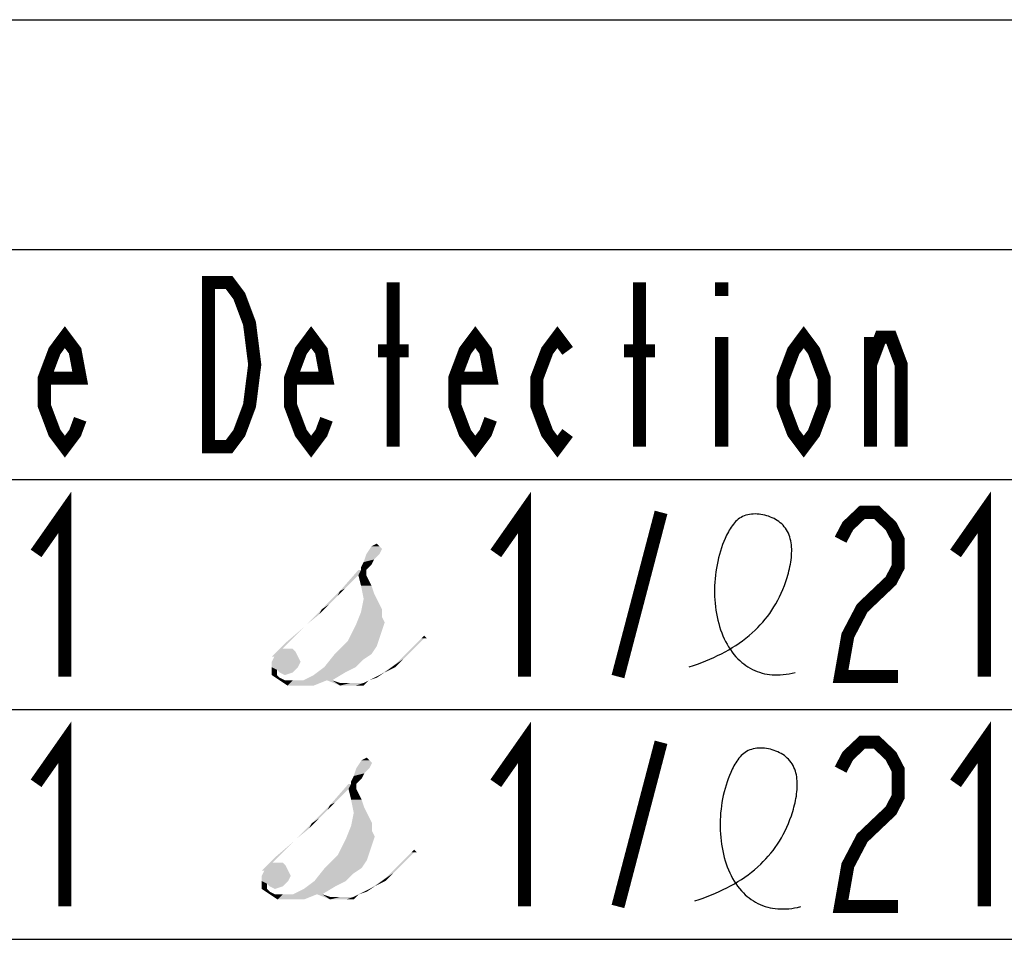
# Model space of a CAD drawing. Extents: x 31 to 410, y 32 to 287.
# Tile 40 of 41: x 362 to 377, y 273 to 287. Entities that reach past the tile are written whole.
import ezdxf

# ---------------------------------------------------------------- set-up
doc = ezdxf.new("R2010")
doc.units = 0
doc.header["$LTSCALE"] = 23.1
doc.layers.get('0').update_dxf_attribs({"linetype": 'CONTINUOUS'})
doc.layers.add('ALL_NOTE', color=7, linetype='CONTINUOUS')

msp = doc.modelspace()

# ---------------------------------------------------------------- linework, layer by layer
at = {"color": 2, "linetype": 'CONTINUOUS'}
for p, q in [((181.061, 286.993), (410.061, 286.993)), ((292.061, 283.493), (390.061, 283.493)), ((181.061, 279.993), (410.061, 279.993)), ((181.061, 276.493), (410.061, 276.493)), ((181.061, 272.993), (410.061, 272.993))]:
    msp.add_line(p, q, dxfattribs=at)
for points in [[(371.818, 277.14), (371.882, 277.162), (371.946, 277.184), (372.008, 277.208), (372.07, 277.232), (372.131, 277.258), (372.191, 277.284), (372.25, 277.312), (372.308, 277.341), (372.364, 277.37), (372.42, 277.402), (372.474, 277.434), (372.528, 277.468), (372.58, 277.503), (372.631, 277.539), (372.681, 277.577), (372.729, 277.616), (372.776, 277.657), (372.822, 277.7), (372.862, 277.739), (372.9, 277.779), (372.938, 277.821), (372.974, 277.865), (373.009, 277.909), (373.043, 277.955), (373.076, 278.003), (373.107, 278.052), (373.137, 278.102), (373.166, 278.154), (373.193, 278.208), (373.219, 278.263), (373.243, 278.32), (373.267, 278.378), (373.288, 278.438), (373.299, 278.47), (373.309, 278.503), (373.319, 278.535), (373.328, 278.569), (373.337, 278.602), (373.345, 278.635), (373.352, 278.669), (373.358, 278.703), (373.364, 278.736), (373.369, 278.77), (373.373, 278.803), (373.376, 278.836), (373.377, 278.869), (373.378, 278.902), (373.378, 278.934), (373.376, 278.966), (373.373, 278.998), (373.369, 279.029), (373.364, 279.059), (373.357, 279.089), (373.349, 279.118), (373.339, 279.146), (373.328, 279.174), (373.315, 279.2), (373.3, 279.226), (373.284, 279.25), (373.266, 279.274), (373.246, 279.296), (373.227, 279.316), (373.205, 279.334), (373.183, 279.352), (373.159, 279.368), (373.134, 279.383), (373.109, 279.398), (373.082, 279.41), (373.055, 279.422), (373.027, 279.433), (372.998, 279.442), (372.969, 279.45), (372.94, 279.456), (372.91, 279.461), (372.881, 279.465), (372.851, 279.467), (372.822, 279.468), (372.793, 279.467), (372.764, 279.464), (372.736, 279.461), (372.709, 279.455), (372.682, 279.448), (372.656, 279.439), (372.631, 279.428), (372.607, 279.416), (372.585, 279.402), (372.564, 279.387), (372.544, 279.37), (372.525, 279.352), (372.507, 279.332), (372.49, 279.312), (372.473, 279.29), (372.458, 279.268), (372.443, 279.244), (372.428, 279.22), (372.415, 279.195), (372.401, 279.17), (372.388, 279.144), (372.367, 279.097), (372.346, 279.05), (372.327, 279.001), (372.31, 278.951), (372.293, 278.901), (372.278, 278.85), (372.265, 278.799), (372.252, 278.747), (372.241, 278.694), (372.232, 278.642), (372.224, 278.588), (372.217, 278.535), (372.211, 278.481), (372.207, 278.428), (372.205, 278.374), (372.203, 278.32), (372.203, 278.267), (372.205, 278.214), (372.208, 278.16), (372.212, 278.108), (372.218, 278.055), (372.225, 278.003), (372.233, 277.952), (372.243, 277.901), (372.254, 277.851), (372.267, 277.802), (372.281, 277.753), (372.296, 277.706), (372.313, 277.659), (372.331, 277.614), (372.351, 277.569), (372.372, 277.526), (372.395, 277.484), (372.418, 277.443), (372.444, 277.404), (372.471, 277.366), (372.499, 277.33), (372.528, 277.295), (372.559, 277.262), (372.587, 277.235), (372.617, 277.209), (372.647, 277.185), (372.678, 277.162), (372.711, 277.14), (372.744, 277.121), (372.779, 277.102), (372.815, 277.086), (372.852, 277.071), (372.89, 277.058), (372.929, 277.046), (372.966, 277.037), (373.003, 277.03), (373.042, 277.025), (373.081, 277.021), (373.122, 277.018), (373.163, 277.018), (373.205, 277.019), (373.249, 277.022), (373.293, 277.027), (373.338, 277.034), (373.384, 277.043), (373.431, 277.053)], [(371.903, 273.577), (371.967, 273.599), (372.03, 273.621), (372.093, 273.645), (372.155, 273.669), (372.216, 273.695), (372.276, 273.721), (372.334, 273.749), (372.392, 273.777), (372.449, 273.807), (372.505, 273.838), (372.559, 273.871), (372.612, 273.905), (372.665, 273.94), (372.716, 273.976), (372.765, 274.014), (372.814, 274.053), (372.861, 274.094), (372.906, 274.136), (372.946, 274.176), (372.985, 274.216), (373.022, 274.258), (373.059, 274.302), (373.094, 274.346), (373.128, 274.392), (373.16, 274.44), (373.192, 274.489), (373.222, 274.539), (373.25, 274.591), (373.278, 274.645), (373.304, 274.7), (373.328, 274.757), (373.351, 274.815), (373.373, 274.875), (373.384, 274.907), (373.394, 274.94), (373.404, 274.972), (373.413, 275.005), (373.421, 275.039), (373.429, 275.072), (373.437, 275.106), (373.443, 275.139), (373.449, 275.173), (373.453, 275.206), (373.457, 275.24), (373.46, 275.273), (373.462, 275.306), (373.463, 275.339), (373.462, 275.371), (373.461, 275.403), (373.458, 275.435), (373.454, 275.466), (373.449, 275.496), (373.442, 275.526), (373.434, 275.555), (373.424, 275.583), (373.412, 275.61), (373.4, 275.637), (373.385, 275.663), (373.369, 275.687), (373.351, 275.711), (373.331, 275.733), (373.311, 275.753), (373.29, 275.771), (373.268, 275.789), (373.244, 275.805), (373.219, 275.82), (373.193, 275.834), (373.167, 275.847), (373.139, 275.859), (373.111, 275.869), (373.083, 275.878), (373.054, 275.886), (373.024, 275.893), (372.995, 275.898), (372.965, 275.902), (372.936, 275.904), (372.907, 275.904), (372.878, 275.904), (372.849, 275.901), (372.821, 275.897), (372.793, 275.892), (372.766, 275.884), (372.741, 275.876), (372.716, 275.865), (372.692, 275.852), (372.67, 275.839), (372.649, 275.823), (372.629, 275.807), (372.61, 275.789), (372.592, 275.769), (372.574, 275.749), (372.558, 275.727), (372.542, 275.704), (372.527, 275.681), (372.513, 275.657), (372.499, 275.632), (372.486, 275.607), (372.473, 275.581), (372.451, 275.534), (372.431, 275.486), (372.412, 275.438), (372.394, 275.388), (372.378, 275.338), (372.363, 275.287), (372.349, 275.236), (372.337, 275.184), (372.326, 275.131), (372.316, 275.078), (372.308, 275.025), (372.302, 274.972), (372.296, 274.918), (372.292, 274.865), (372.289, 274.811), (372.288, 274.757), (372.288, 274.704), (372.29, 274.65), (372.293, 274.597), (372.297, 274.544), (372.302, 274.492), (372.309, 274.44), (372.318, 274.389), (372.328, 274.338), (372.339, 274.288), (372.352, 274.239), (372.366, 274.19), (372.381, 274.143), (372.398, 274.096), (372.416, 274.05), (372.436, 274.006), (372.457, 273.963), (372.479, 273.921), (372.503, 273.88), (372.528, 273.841), (372.555, 273.803), (372.583, 273.767), (372.613, 273.732), (372.644, 273.699), (372.672, 273.672), (372.701, 273.646), (372.732, 273.622), (372.763, 273.599), (372.796, 273.577), (372.829, 273.557), (372.864, 273.539), (372.9, 273.522), (372.936, 273.507), (372.974, 273.494), (373.013, 273.483), (373.05, 273.474), (373.088, 273.467), (373.126, 273.461), (373.166, 273.457), (373.206, 273.455), (373.248, 273.455), (373.29, 273.456), (373.333, 273.459), (373.378, 273.464), (373.423, 273.471), (373.469, 273.479), (373.516, 273.49)]]:
    msp.add_lwpolyline(points, dxfattribs=at)
at = {"layer": 'ALL_NOTE', "color": 2, "linetype": 'CONTINUOUS', "const_width": 0.2}
for points in [[(364.498, 282.993), (364.811, 282.993), (364.967, 282.785), (365.045, 282.576), (365.123, 282.368), (365.202, 281.743), (365.123, 281.118), (365.045, 280.91), (364.967, 280.701), (364.811, 280.493), (364.498, 280.493), (364.498, 282.993)], [(367.311, 280.493), (367.311, 282.993)], [(371.061, 280.493), (371.061, 282.993)], [(372.311, 282.993), (372.311, 282.785)], [(362.545, 280.91), (362.467, 280.701), (362.311, 280.493), (362.155, 280.701), (361.998, 281.118), (361.998, 281.535), (362.155, 281.951), (362.311, 282.16), (362.467, 281.951), (362.545, 281.535), (361.998, 281.535)], [(366.295, 280.91), (366.217, 280.701), (366.061, 280.493), (365.905, 280.701), (365.748, 281.118), (365.748, 281.535), (365.905, 281.951), (366.061, 282.16), (366.217, 281.951), (366.295, 281.535), (365.748, 281.535)], [(368.795, 280.91), (368.717, 280.701), (368.561, 280.493), (368.405, 280.701), (368.248, 281.118), (368.248, 281.535), (368.405, 281.951), (368.561, 282.16), (368.717, 281.951), (368.795, 281.535), (368.248, 281.535)], [(369.967, 280.701), (369.811, 280.493), (369.655, 280.701), (369.498, 281.118), (369.498, 281.535), (369.655, 281.951), (369.811, 282.16), (369.967, 281.951)], [(373.873, 281.118), (373.717, 280.701), (373.561, 280.493), (373.405, 280.701), (373.248, 281.118), (373.248, 281.535), (373.405, 281.951), (373.561, 282.16), (373.717, 281.951), (373.873, 281.535), (373.873, 281.118)], [(372.311, 282.16), (372.311, 280.493)], [(374.577, 280.493), (374.577, 282.16)], [(374.577, 281.743), (374.733, 282.16), (374.889, 282.16), (375.045, 281.743), (375.045, 280.493)], [(367.077, 281.951), (367.545, 281.951)], [(370.827, 281.951), (371.295, 281.951)], [(361.873, 278.868), (362.311, 279.493), (362.311, 276.993)], [(368.873, 278.868), (369.311, 279.493), (369.311, 276.993)], [(375.873, 278.868), (376.311, 279.493), (376.311, 276.993)], [(370.733, 276.993), (371.389, 279.493)], [(374.123, 279.076), (374.233, 279.285), (374.452, 279.493), (374.67, 279.493), (374.889, 279.285), (374.998, 279.076), (374.998, 278.66), (374.889, 278.451), (374.67, 278.243), (374.452, 278.035), (374.233, 277.618), (374.123, 276.993), (374.998, 276.993)], [(361.873, 275.368), (362.311, 275.993), (362.311, 273.493)], [(368.873, 275.368), (369.311, 275.993), (369.311, 273.493)], [(375.873, 275.368), (376.311, 275.993), (376.311, 273.493)], [(370.733, 273.493), (371.389, 275.993)], [(374.123, 275.576), (374.233, 275.785), (374.452, 275.993), (374.67, 275.993), (374.889, 275.785), (374.998, 275.576), (374.998, 275.16), (374.889, 274.951), (374.67, 274.743), (374.452, 274.535), (374.233, 274.118), (374.123, 273.493), (374.998, 273.493)]]:
    msp.add_lwpolyline(points, dxfattribs=at)
at = {"layer": 'ALL_NOTE', "color": 2, "linetype": 'CONTINUOUS'}
for points in [[(366.981, 278.976), (367.061, 279.016), (367.101, 278.976)], [(367.101, 278.856), (367.021, 278.776), (366.861, 278.736)], [(367.101, 278.856), (366.861, 278.736), (366.901, 278.856)], [(367.101, 278.976), (367.141, 278.936), (366.901, 278.856)], [(367.101, 278.976), (366.901, 278.856), (366.981, 278.976)], [(366.901, 278.856), (367.141, 278.936), (367.101, 278.856)], [(366.981, 278.696), (366.821, 278.656), (366.861, 278.736)], [(366.861, 278.736), (367.021, 278.776), (366.981, 278.696)], [(366.821, 278.616), (366.781, 278.536), (366.501, 278.296)], [(366.821, 278.616), (366.501, 278.296), (366.781, 278.616)], [(366.781, 278.536), (366.901, 278.616), (366.901, 278.536)], [(366.821, 278.616), (366.901, 278.616), (366.781, 278.536)], [(366.821, 278.656), (366.981, 278.696), (366.941, 278.656)], [(366.941, 278.656), (366.821, 278.616), (366.821, 278.656)], [(366.821, 278.616), (366.941, 278.656), (366.901, 278.616)], [(366.781, 278.536), (366.701, 278.456), (366.501, 278.296)], [(366.701, 278.456), (366.581, 278.336), (366.501, 278.296)], [(366.901, 278.536), (366.821, 278.376), (366.781, 278.536)], [(366.901, 278.536), (366.941, 278.456), (366.821, 278.376)], [(366.821, 278.376), (366.941, 278.456), (366.981, 278.376)], [(366.461, 278.216), (366.221, 278.016), (366.501, 278.296)], [(366.501, 278.296), (366.581, 278.336), (366.461, 278.216)], [(366.981, 278.376), (366.861, 278.176), (366.821, 278.376)], [(366.981, 278.376), (367.021, 278.256), (366.861, 278.176)], [(366.861, 278.176), (367.021, 278.256), (367.101, 278.096)], [(366.461, 278.216), (366.341, 278.096), (366.221, 278.016)], [(367.101, 278.096), (366.821, 277.976), (366.861, 278.176)], [(365.981, 277.776), (365.941, 277.736), (366.221, 278.016)], [(366.221, 278.016), (366.181, 277.936), (365.981, 277.776)], [(366.221, 278.016), (366.341, 278.096), (366.181, 277.936)], [(367.141, 277.896), (366.741, 277.776), (366.821, 277.976)], [(367.101, 278.096), (367.141, 278.016), (366.821, 277.976)], [(366.821, 277.976), (367.141, 278.016), (367.141, 277.896)], [(367.141, 277.896), (367.181, 277.816), (366.741, 277.776)], [(366.741, 277.776), (367.181, 277.816), (367.141, 277.696)], [(365.821, 277.616), (365.661, 277.496), (365.941, 277.736)], [(365.941, 277.736), (365.981, 277.776), (365.821, 277.616)], [(367.141, 277.696), (366.621, 277.536), (366.741, 277.776)], [(367.141, 277.696), (367.101, 277.576), (366.621, 277.536)], [(365.661, 277.496), (365.821, 277.616), (365.621, 277.416)], [(367.061, 277.456), (366.421, 277.336), (366.621, 277.536)], [(366.621, 277.536), (367.101, 277.576), (367.061, 277.456)], [(367.781, 277.576), (367.581, 277.416), (367.741, 277.576)], [(367.581, 277.416), (367.781, 277.576), (367.621, 277.416)], [(367.781, 277.576), (367.741, 277.576), (367.781, 277.616)], [(367.781, 277.576), (367.781, 277.616), (367.821, 277.576)], [(365.621, 277.416), (365.461, 277.296), (365.661, 277.496)], [(365.781, 277.416), (365.821, 277.376), (365.461, 277.296)], [(365.701, 277.416), (365.781, 277.416), (365.461, 277.296)], [(365.661, 277.416), (365.701, 277.416), (365.461, 277.296)], [(365.621, 277.416), (365.661, 277.416), (365.461, 277.296)], [(365.501, 277.296), (365.461, 277.296), (365.821, 277.376)], [(365.501, 277.296), (365.821, 277.376), (365.861, 277.296)], [(366.421, 277.336), (367.061, 277.456), (366.981, 277.336)], [(367.621, 277.416), (367.461, 277.256), (367.341, 277.176)], [(367.621, 277.416), (367.341, 277.176), (367.581, 277.416)], [(365.861, 277.296), (365.461, 277.216), (365.501, 277.296)], [(365.461, 277.216), (365.861, 277.296), (365.901, 277.216)], [(365.901, 277.216), (365.461, 277.136), (365.461, 277.216)], [(365.461, 277.136), (365.901, 277.216), (365.861, 277.136)], [(366.981, 277.336), (366.861, 277.256), (366.261, 277.136)], [(366.981, 277.336), (366.261, 277.136), (366.421, 277.336)], [(366.261, 277.136), (366.861, 277.256), (366.741, 277.136)], [(367.341, 277.176), (367.461, 277.256), (367.341, 277.136)], [(365.461, 277.136), (365.861, 277.136), (365.541, 277.096)], [(365.541, 277.096), (365.461, 277.016), (365.461, 277.136)], [(365.461, 277.016), (365.541, 277.096), (365.541, 277.016)], [(365.541, 277.096), (365.861, 277.136), (365.821, 277.096)], [(365.821, 277.096), (365.581, 277.056), (365.541, 277.096)], [(365.581, 277.056), (365.821, 277.096), (365.781, 277.056)], [(365.781, 277.056), (365.661, 277.016), (365.581, 277.056)], [(365.941, 276.936), (366.101, 277.016), (366.581, 277.056)], [(366.301, 276.936), (365.941, 276.936), (366.581, 277.056)], [(366.741, 277.136), (366.581, 277.056), (366.101, 277.016)], [(366.741, 277.136), (366.101, 277.016), (366.261, 277.136)], [(366.301, 276.936), (366.581, 277.056), (366.381, 276.936)], [(367.101, 277.016), (367.181, 277.056), (367.061, 276.976)], [(367.181, 277.056), (367.101, 277.016), (367.341, 277.176)], [(367.341, 277.176), (367.341, 277.136), (367.181, 277.056)], [(365.541, 277.016), (365.581, 276.936), (365.461, 277.016)], [(365.541, 277.016), (365.581, 276.976), (365.581, 276.936)], [(365.581, 276.936), (365.581, 276.976), (365.661, 276.936)], [(365.661, 276.936), (365.701, 276.856), (365.581, 276.936)], [(365.661, 276.936), (365.781, 276.936), (365.701, 276.856)], [(365.941, 276.936), (366.301, 276.936), (365.701, 276.856)], [(365.781, 276.936), (365.941, 276.936), (365.701, 276.856)], [(365.861, 276.856), (365.701, 276.856), (366.301, 276.936)], [(365.861, 276.856), (366.301, 276.936), (366.101, 276.856)], [(366.381, 276.936), (366.501, 276.856), (366.301, 276.936)], [(366.381, 276.936), (366.501, 276.896), (366.501, 276.856)], [(366.941, 276.936), (366.861, 276.896), (367.101, 277.016)], [(366.861, 276.896), (366.941, 276.936), (366.861, 276.856)], [(367.101, 277.016), (367.061, 276.976), (366.941, 276.936)], [(366.661, 276.896), (366.861, 276.896), (366.501, 276.856)], [(366.501, 276.896), (366.661, 276.896), (366.501, 276.856)], [(366.661, 276.856), (366.501, 276.856), (366.861, 276.896)], [(366.741, 276.856), (366.661, 276.856), (366.861, 276.896)], [(366.861, 276.856), (366.741, 276.856), (366.861, 276.896)], [(366.95, 275.719), (366.99, 275.679), (366.75, 275.599)], [(366.95, 275.719), (366.75, 275.599), (366.83, 275.719)], [(366.83, 275.719), (366.91, 275.759), (366.95, 275.719)], [(366.95, 275.599), (366.87, 275.519), (366.71, 275.479)], [(366.95, 275.599), (366.71, 275.479), (366.75, 275.599)], [(366.75, 275.599), (366.99, 275.679), (366.95, 275.599)], [(366.83, 275.439), (366.67, 275.399), (366.71, 275.479)], [(366.67, 275.399), (366.83, 275.439), (366.79, 275.399)], [(366.71, 275.479), (366.87, 275.519), (366.83, 275.439)], [(366.67, 275.359), (366.63, 275.279), (366.35, 275.039)], [(366.67, 275.359), (366.35, 275.039), (366.63, 275.359)], [(366.63, 275.279), (366.55, 275.199), (366.35, 275.039)], [(366.63, 275.279), (366.75, 275.359), (366.75, 275.279)], [(366.67, 275.359), (366.75, 275.359), (366.63, 275.279)], [(366.75, 275.279), (366.67, 275.119), (366.63, 275.279)], [(366.79, 275.399), (366.67, 275.359), (366.67, 275.399)], [(366.67, 275.359), (366.79, 275.399), (366.75, 275.359)], [(366.75, 275.279), (366.79, 275.199), (366.67, 275.119)], [(366.55, 275.199), (366.43, 275.079), (366.35, 275.039)], [(366.67, 275.119), (366.79, 275.199), (366.83, 275.119)], [(366.83, 275.119), (366.71, 274.919), (366.67, 275.119)], [(366.83, 275.119), (366.87, 274.999), (366.71, 274.919)], [(366.31, 274.959), (366.07, 274.759), (366.35, 275.039)], [(366.31, 274.959), (366.19, 274.839), (366.07, 274.759)], [(366.35, 275.039), (366.43, 275.079), (366.31, 274.959)], [(366.71, 274.919), (366.87, 274.999), (366.95, 274.839)], [(366.07, 274.759), (366.19, 274.839), (366.03, 274.679)], [(366.95, 274.839), (366.67, 274.719), (366.71, 274.919)], [(366.95, 274.839), (366.99, 274.759), (366.67, 274.719)], [(365.83, 274.519), (365.79, 274.479), (366.07, 274.759)], [(366.07, 274.759), (366.03, 274.679), (365.83, 274.519)], [(366.99, 274.639), (366.59, 274.519), (366.67, 274.719)], [(366.67, 274.719), (366.99, 274.759), (366.99, 274.639)], [(365.79, 274.479), (365.83, 274.519), (365.67, 274.359)], [(366.99, 274.439), (366.47, 274.279), (366.59, 274.519)], [(366.99, 274.639), (367.03, 274.559), (366.59, 274.519)], [(366.59, 274.519), (367.03, 274.559), (366.99, 274.439)], [(365.51, 274.239), (365.67, 274.359), (365.47, 274.159)], [(365.67, 274.359), (365.51, 274.239), (365.79, 274.479)], [(366.99, 274.439), (366.95, 274.319), (366.47, 274.279)], [(367.63, 274.319), (367.59, 274.319), (367.63, 274.359)], [(367.63, 274.319), (367.63, 274.359), (367.67, 274.319)], [(365.47, 274.159), (365.31, 274.039), (365.51, 274.239)], [(366.91, 274.199), (366.27, 274.079), (366.47, 274.279)], [(366.47, 274.279), (366.95, 274.319), (366.91, 274.199)], [(367.63, 274.319), (367.43, 274.159), (367.59, 274.319)], [(367.43, 274.159), (367.63, 274.319), (367.47, 274.159)], [(365.63, 274.159), (365.67, 274.119), (365.31, 274.039)], [(365.55, 274.159), (365.63, 274.159), (365.31, 274.039)], [(365.51, 274.159), (365.55, 274.159), (365.31, 274.039)], [(365.47, 274.159), (365.51, 274.159), (365.31, 274.039)], [(365.35, 274.039), (365.31, 274.039), (365.67, 274.119)], [(365.35, 274.039), (365.67, 274.119), (365.71, 274.039)], [(366.83, 274.079), (366.71, 273.999), (366.11, 273.879)], [(366.83, 274.079), (366.11, 273.879), (366.27, 274.079)], [(366.27, 274.079), (366.91, 274.199), (366.83, 274.079)], [(367.47, 274.159), (367.31, 273.999), (367.19, 273.919)], [(367.47, 274.159), (367.19, 273.919), (367.43, 274.159)], [(365.71, 274.039), (365.31, 273.959), (365.35, 274.039)], [(365.31, 273.959), (365.71, 274.039), (365.75, 273.959)], [(365.75, 273.959), (365.31, 273.879), (365.31, 273.959)], [(365.31, 273.879), (365.75, 273.959), (365.71, 273.879)], [(366.11, 273.879), (366.71, 273.999), (366.59, 273.879)], [(367.03, 273.799), (366.95, 273.759), (367.19, 273.919)], [(367.19, 273.919), (367.19, 273.879), (367.03, 273.799)], [(367.19, 273.919), (367.31, 273.999), (367.19, 273.879)], [(365.31, 273.879), (365.71, 273.879), (365.39, 273.839)], [(365.39, 273.839), (365.31, 273.759), (365.31, 273.879)], [(365.31, 273.759), (365.39, 273.839), (365.39, 273.759)], [(365.39, 273.759), (365.43, 273.679), (365.31, 273.759)], [(365.39, 273.839), (365.71, 273.879), (365.67, 273.839)], [(365.67, 273.839), (365.43, 273.799), (365.39, 273.839)], [(365.39, 273.759), (365.43, 273.719), (365.43, 273.679)], [(365.43, 273.799), (365.67, 273.839), (365.63, 273.799)], [(365.63, 273.799), (365.51, 273.759), (365.43, 273.799)], [(365.79, 273.679), (365.95, 273.759), (366.43, 273.799)], [(366.15, 273.679), (365.79, 273.679), (366.43, 273.799)], [(366.59, 273.879), (366.43, 273.799), (365.95, 273.759)], [(366.59, 273.879), (365.95, 273.759), (366.11, 273.879)], [(366.15, 273.679), (366.43, 273.799), (366.23, 273.679)], [(366.79, 273.679), (366.71, 273.639), (366.95, 273.759)], [(366.95, 273.759), (366.91, 273.719), (366.79, 273.679)], [(366.95, 273.759), (367.03, 273.799), (366.91, 273.719)], [(365.43, 273.679), (365.43, 273.719), (365.51, 273.679)], [(365.51, 273.679), (365.55, 273.599), (365.43, 273.679)], [(365.51, 273.679), (365.63, 273.679), (365.55, 273.599)], [(365.79, 273.679), (366.15, 273.679), (365.55, 273.599)], [(365.63, 273.679), (365.79, 273.679), (365.55, 273.599)], [(365.71, 273.599), (365.55, 273.599), (366.15, 273.679)], [(365.71, 273.599), (366.15, 273.679), (365.95, 273.599)], [(366.23, 273.679), (366.35, 273.599), (366.15, 273.679)], [(366.23, 273.679), (366.35, 273.639), (366.35, 273.599)], [(366.51, 273.639), (366.71, 273.639), (366.35, 273.599)], [(366.35, 273.639), (366.51, 273.639), (366.35, 273.599)], [(366.51, 273.599), (366.35, 273.599), (366.71, 273.639)], [(366.59, 273.599), (366.51, 273.599), (366.71, 273.639)], [(366.71, 273.599), (366.59, 273.599), (366.71, 273.639)], [(366.71, 273.639), (366.79, 273.679), (366.71, 273.599)]]:
    msp.add_solid(points, dxfattribs=at)

doc.saveas('drawing.dxf')
